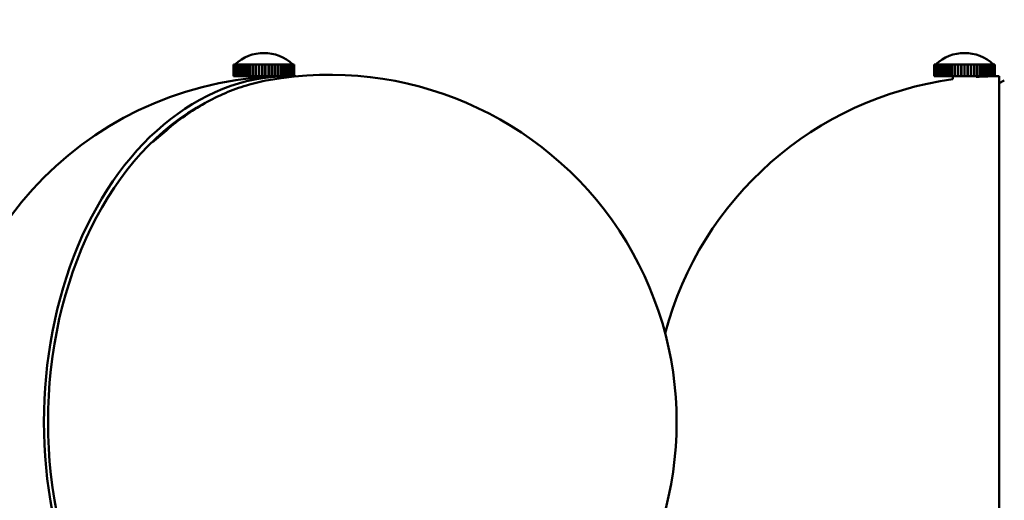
# Model space of a CAD drawing. Header units: millimetres. Extents: x 381 to 3103, y 17 to 2472.
# Tile 11 of 36: x 1121 to 1291, y 706 to 789. Entities that reach past the tile are written whole.
import ezdxf

# ---------------------------------------------------------------- set-up
doc = ezdxf.new("R2010")
doc.units = ezdxf.units.MM
doc.header["$LTSCALE"] = 12
doc.layers.add('Widoczne (ISO)', color=7, linetype='Continuous', lineweight=50)
doc.layers.add('Wymiar (ISO)', color=7, linetype='Continuous', lineweight=18)
doc.styles.add('Tekst notatki (ISO)', font='tahoma.ttf')
doc.dimstyles.new('Domyślne (ISO)', dxfattribs={"dimscale": 12, "dimtxt": 3, "dimasz": 3, "dimexe": 3.175, "dimexo": 0, "dimgap": 0.762, "dimtad": 1, "dimdec": 1, "dimlfac": 0.03937, "dimrnd": 1e-08, "dimzin": 0, "dimdsep": 46, "dimtxsty": 'Tekst notatki (ISO)', "dimblk": 'Filled-1', "dimcen": 0.09, "dimdle": 10, "dimse1": 1, "dimse2": 1, "dimclrd": 256, "dimclre": 256, "dimclrt": 256, "dimadec": 0, "dimazin": 0, "dimtfac": 0.666667, "dimtmove": 0, "dimatfit": 3, "dimfxl": 1, "dimtolj": 1, "dimlwd": 15, "dimlwe": 15, "dimarcsym": 0})

# ---------------------------------------------------------------- blocks, each defined once
blk = doc.blocks.new('Filled-1')
at = {"color": 0}
for p, q in [((0, 0), (-1, 0.25)), ((-1, 0.25), (-1, -0.25)), ((-1, 0), (0, 0)), ((-1, -0.25), (0, 0))]:
    blk.add_line(p, q, dxfattribs=at)
at = {"color": 0, "flags": 128}
blk.add_lwpolyline([(-1, -0.25), (0, 0), (-1, 0.25), (-1, -0.25)], dxfattribs=at)
at = {"color": 0}
blk.add_solid([(-1, -0.25), (0, 0), (-1, 0.25), (-1, -0.25)], dxfattribs=at)
blk = doc.blocks.new('*D9')
at = {"layer": 'Defpoints', "color": 0, "transparency": 16777216}
for p in [(925.71, 1346.51), (1573.16, 1346.51), (870.71, 230.38)]:
    blk.add_point(p, dxfattribs=at)
at = {"layer": 'Wymiar (ISO)', "lineweight": 15, "transparency": 16777216}
blk.add_line((1573.16, 266.38), (1573.16, 1310.51), dxfattribs=at)
at = {"layer": 'Wymiar (ISO)', "lineweight": 15, "transparency": 16777216, "xscale": 36, "yscale": 36, "zscale": 36}
for p, rotation in [((1573.16, 1346.51), 90), ((1573.16, 230.38), 270)]:
    blk.add_blockref('Filled-1', p, dxfattribs=dict(at, rotation=rotation))
at = {"layer": 'Wymiar (ISO)', "lineweight": 18, "transparency": 16777216, "insert": (1465.84, 689.34), "char_height": 36, "attachment_point": 1, "rotation": 90, "style": 'Tekst notatki (ISO)'}
blk.add_mtext('\\A1;43.9\\P1116 mm', dxfattribs=at)
blk = doc.blocks.new('*D10')
at = {"layer": 'Defpoints', "color": 0, "transparency": 16777216}
for p in [(925.71, 1496.51), (1573.16, 1496.51), (870.71, 230.38)]:
    blk.add_point(p, dxfattribs=at)
at = {"layer": 'Wymiar (ISO)', "lineweight": 15, "transparency": 16777216}
for p, q in [((1573.16, 1496.51), (1573.16, 1749)), ((1573.16, 266.38), (1573.16, 1460.51))]:
    blk.add_line(p, q, dxfattribs=at)
at = {"layer": 'Wymiar (ISO)', "lineweight": 15, "transparency": 16777216, "xscale": 36, "yscale": 36, "zscale": 36}
for p, rotation in [((1573.16, 1496.51), 90), ((1573.16, 230.38), 270)]:
    blk.add_blockref('Filled-1', p, dxfattribs=dict(at, rotation=rotation))
at = {"layer": 'Wymiar (ISO)', "lineweight": 18, "transparency": 16777216, "insert": (1465.7, 1541.65), "char_height": 36, "attachment_point": 1, "rotation": 90, "style": 'Tekst notatki (ISO)'}
blk.add_mtext('\\A1;49.8\\P1266 mm', dxfattribs=at)
blk = doc.blocks.new('*D11')
at = {"layer": 'Defpoints', "color": 0, "transparency": 16777216}
for p in [(925.71, 1796.51), (1573.16, 1796.51), (870.71, 230.38)]:
    blk.add_point(p, dxfattribs=at)
at = {"layer": 'Wymiar (ISO)', "lineweight": 15, "transparency": 16777216}
for p, q in [((1573.16, 1796.51), (1573.16, 2049)), ((1573.16, 266.38), (1573.16, 1760.51))]:
    blk.add_line(p, q, dxfattribs=at)
at = {"layer": 'Wymiar (ISO)', "lineweight": 15, "transparency": 16777216, "xscale": 36, "yscale": 36, "zscale": 36}
for p, rotation in [((1573.16, 1796.51), 90), ((1573.16, 230.38), 270)]:
    blk.add_blockref('Filled-1', p, dxfattribs=dict(at, rotation=rotation))
at = {"layer": 'Wymiar (ISO)', "lineweight": 18, "transparency": 16777216, "insert": (1465.92, 1841.65), "char_height": 36, "attachment_point": 1, "rotation": 90, "style": 'Tekst notatki (ISO)'}
blk.add_mtext('\\A1;61.7\\P1566 mm', dxfattribs=at)
blk = doc.blocks.new('*D12')
at = {"layer": 'Defpoints', "color": 0, "transparency": 16777216}
for p in [(925.71, 2246.01), (1573.16, 2246.01), (870.71, 230.38)]:
    blk.add_point(p, dxfattribs=at)
at = {"layer": 'Wymiar (ISO)', "lineweight": 15, "transparency": 16777216}
blk.add_line((1573.16, 266.38), (1573.16, 2210.01), dxfattribs=at)
at = {"layer": 'Wymiar (ISO)', "lineweight": 15, "transparency": 16777216, "xscale": 36, "yscale": 36, "zscale": 36}
for p, rotation in [((1573.16, 2246.01), 90), ((1573.16, 230.38), 270)]:
    blk.add_blockref('Filled-1', p, dxfattribs=dict(at, rotation=rotation))
at = {"layer": 'Wymiar (ISO)', "lineweight": 18, "transparency": 16777216, "insert": (1465.79, 2138.24), "char_height": 36, "attachment_point": 1, "rotation": 90, "style": 'Tekst notatki (ISO)'}
blk.add_mtext('\\A1;79.4\\P2016 mm', dxfattribs=at)

msp = doc.modelspace()

# ---------------------------------------------------------------- linework, layer by layer
at = {"layer": 'Widoczne (ISO)'}
for p, q in [((1157.7, 781.47), (1157.7, 781.47)), ((1157.7, 779.47), (1157.7, 781.47)), ((1157.7, 781.47), (1157.7, 779.47)), ((1157.75, 781.47), (1157.7, 781.47)), ((1157.76, 781.47), (1157.75, 781.47)), ((1157.75, 779.47), (1157.75, 781.47)), ((1157.76, 781.47), (1157.76, 779.47)), ((1157.86, 781.47), (1157.76, 781.47)), ((1157.88, 781.47), (1157.86, 781.47)), ((1157.86, 779.47), (1157.86, 781.47)), ((1157.88, 781.47), (1157.88, 779.47)), ((1158.03, 781.47), (1157.88, 781.47)), ((1158.05, 781.47), (1158.03, 781.47)), ((1158.03, 779.47), (1158.03, 781.47)), ((1158.05, 781.47), (1158.05, 779.47)), ((1158.25, 781.47), (1158.05, 781.47)), ((1158.27, 781.47), (1158.25, 781.47)), ((1158.25, 779.47), (1158.25, 781.47)), ((1158.27, 781.47), (1158.27, 779.47)), ((1158.52, 781.47), (1158.27, 781.47)), ((1158.55, 781.47), (1158.52, 781.47)), ((1158.52, 779.47), (1158.52, 781.47)), ((1158.55, 781.47), (1158.55, 779.47)), ((1158.84, 781.47), (1158.55, 781.47)), ((1158.88, 781.47), (1158.84, 781.47)), ((1158.84, 779.47), (1158.84, 781.47)), ((1158.88, 781.47), (1158.88, 779.47)), ((1159.21, 781.47), (1158.88, 781.47)), ((1159.25, 781.47), (1159.21, 781.47)), ((1159.21, 779.47), (1159.21, 781.47)), ((1159.25, 781.47), (1159.25, 779.47)), ((1159.62, 781.47), (1159.25, 781.47)), ((1159.66, 781.47), (1159.62, 781.47)), ((1159.62, 779.47), (1159.62, 781.47)), ((1159.66, 781.47), (1159.66, 779.47)), ((1160.06, 781.47), (1159.66, 781.47)), ((1160.1, 781.47), (1160.06, 781.47)), ((1160.06, 779.47), (1160.06, 781.47)), ((1160.1, 781.47), (1160.1, 779.47)), ((1160.54, 781.47), (1160.1, 781.47)), ((1160.58, 781.47), (1160.54, 781.47)), ((1160.54, 779.47), (1160.54, 781.47)), ((1160.58, 781.47), (1160.58, 779.47)), ((1161.04, 781.47), (1160.58, 781.47)), ((1161.08, 781.47), (1161.04, 781.47)), ((1161.04, 779.47), (1161.04, 781.47)), ((1161.08, 781.47), (1161.08, 779.47)), ((1161.56, 781.47), (1161.08, 781.47)), ((1161.61, 781.47), (1161.56, 781.47)), ((1161.56, 779.47), (1161.56, 781.47)), ((1161.61, 781.47), (1161.61, 779.47)), ((1162.1, 781.47), (1161.61, 781.47)), ((1162.15, 781.47), (1162.1, 781.47)), ((1162.1, 779.47), (1162.1, 781.47)), ((1162.15, 781.47), (1162.15, 779.47)), ((1162.64, 781.47), (1162.15, 781.47)), ((1162.67, 781.47), (1162.64, 781.47)), ((1162.64, 779.47), (1162.64, 781.47)), ((1162.67, 779.47), (1162.67, 781.47)), ((1162.67, 781.47), (1162.69, 781.47)), ((1162.69, 781.47), (1162.69, 779.47)), ((1163.19, 781.47), (1162.69, 781.47)), ((1163.19, 779.47), (1163.19, 781.47)), ((1163.19, 781.47), (1163.19, 781.47)), ((1163.19, 779.47), (1163.19, 781.47)), ((1163.19, 781.47), (1163.22, 781.47)), ((1163.22, 781.47), (1163.22, 779.47)), ((1163.22, 781.47), (1163.24, 781.47)), ((1163.24, 781.47), (1163.24, 779.47)), ((1163.74, 781.47), (1163.24, 781.47)), ((1163.74, 779.47), (1163.74, 781.47)), ((1163.74, 781.47), (1163.79, 781.47)), ((1163.79, 781.47), (1163.79, 779.47)), ((1164.28, 781.47), (1163.79, 781.47)), ((1164.28, 779.47), (1164.28, 781.47)), ((1164.28, 781.47), (1164.33, 781.47)), ((1164.33, 781.47), (1164.33, 779.47)), ((1164.8, 781.47), (1164.33, 781.47)), ((1164.8, 779.47), (1164.8, 781.47)), ((1164.8, 781.47), (1164.85, 781.47)), ((1164.85, 781.47), (1164.85, 779.47)), ((1165.31, 781.47), (1164.85, 781.47)), ((1165.31, 779.47), (1165.31, 781.47)), ((1165.31, 781.47), (1165.35, 781.47)), ((1165.35, 781.47), (1165.35, 779.47)), ((1165.79, 781.47), (1165.35, 781.47)), ((1165.79, 779.47), (1165.79, 781.47)), ((1165.79, 781.47), (1165.83, 781.47)), ((1165.83, 781.47), (1165.83, 779.47)), ((1166.23, 781.47), (1165.83, 781.47)), ((1166.23, 779.47), (1166.23, 781.47)), ((1166.23, 781.47), (1166.27, 781.47)), ((1166.27, 781.47), (1166.27, 779.47)), ((1166.64, 781.47), (1166.27, 781.47)), ((1166.64, 779.47), (1166.64, 781.47)), ((1166.64, 781.47), (1166.68, 781.47)), ((1166.68, 781.47), (1166.68, 779.47)), ((1167.01, 781.47), (1166.68, 781.47)), ((1167.01, 779.47), (1167.01, 781.47)), ((1167.01, 781.47), (1167.05, 781.47)), ((1167.05, 781.47), (1167.05, 779.47)), ((1167.34, 781.47), (1167.05, 781.47)), ((1167.34, 779.47), (1167.34, 781.47)), ((1167.34, 781.47), (1167.37, 781.47)), ((1167.37, 781.47), (1167.37, 779.47)), ((1167.62, 781.47), (1167.37, 781.47)), ((1167.62, 779.47), (1167.62, 781.47)), ((1167.62, 781.47), (1167.64, 781.47)), ((1167.64, 781.47), (1167.64, 779.47)), ((1167.84, 781.47), (1167.64, 781.47)), ((1167.84, 779.47), (1167.84, 781.47)), ((1167.84, 781.47), (1167.86, 781.47)), ((1167.86, 781.47), (1167.86, 779.47)), ((1168.02, 781.47), (1167.86, 781.47)), ((1168.02, 779.47), (1168.02, 781.47)), ((1168.02, 781.47), (1168.03, 781.47)), ((1168.03, 781.47), (1168.03, 779.47)), ((1168.14, 781.47), (1168.03, 781.47)), ((1168.14, 779.47), (1168.14, 781.47)), ((1168.14, 781.47), (1168.14, 779.47)), ((1168.14, 781.47), (1168.14, 781.47)), ((1168.2, 781.47), (1168.14, 781.47)), ((1168.2, 779.47), (1168.2, 781.47)), ((1168.2, 779.47), (1168.2, 781.47)), ((1168.2, 781.47), (1168.2, 779.47)), ((1168.2, 781.47), (1168.2, 781.47)), ((1168.2, 781.47), (1168.2, 781.47)), ((1278.74, 781.47), (1278.74, 779.47)), ((1278.77, 781.47), (1278.74, 781.47)), ((1278.77, 781.47), (1278.77, 781.47)), ((1278.77, 779.47), (1278.77, 781.47)), ((1278.77, 781.47), (1278.77, 779.47)), ((1278.85, 781.47), (1278.77, 781.47)), ((1278.86, 781.47), (1278.85, 781.47)), ((1278.85, 779.47), (1278.85, 781.47)), ((1278.86, 781.47), (1278.86, 779.47)), ((1278.99, 781.47), (1278.86, 781.47)), ((1279.01, 781.47), (1278.99, 781.47)), ((1278.99, 779.47), (1278.99, 781.47)), ((1279.01, 781.47), (1279.01, 779.47)), ((1279.18, 781.47), (1279.01, 781.47)), ((1279.2, 781.47), (1279.18, 781.47)), ((1279.18, 779.47), (1279.18, 781.47)), ((1279.2, 781.47), (1279.2, 779.47)), ((1279.43, 781.47), (1279.2, 781.47)), ((1279.46, 781.47), (1279.43, 781.47)), ((1279.43, 779.47), (1279.43, 781.47)), ((1279.46, 781.47), (1279.46, 779.47)), ((1279.73, 781.47), (1279.46, 781.47)), ((1279.76, 781.47), (1279.73, 781.47)), ((1279.73, 779.47), (1279.73, 781.47)), ((1279.76, 781.47), (1279.76, 779.47)), ((1280.07, 781.47), (1279.76, 781.47)), ((1280.11, 781.47), (1280.07, 781.47)), ((1280.07, 779.47), (1280.07, 781.47)), ((1280.11, 781.47), (1280.11, 779.47)), ((1280.46, 781.47), (1280.11, 781.47)), ((1280.5, 781.47), (1280.46, 781.47)), ((1280.46, 779.47), (1280.46, 781.47)), ((1280.5, 781.47), (1280.5, 779.47)), ((1280.88, 781.47), (1280.5, 781.47)), ((1280.92, 781.47), (1280.88, 781.47)), ((1280.88, 779.47), (1280.88, 781.47)), ((1280.92, 781.47), (1280.92, 779.47)), ((1281.34, 781.47), (1280.92, 781.47)), ((1281.39, 781.47), (1281.34, 781.47)), ((1281.34, 779.47), (1281.34, 781.47)), ((1281.39, 781.47), (1281.39, 779.47)), ((1281.83, 781.47), (1281.39, 781.47)), ((1281.88, 781.47), (1281.83, 781.47)), ((1281.83, 779.47), (1281.83, 781.47)), ((1281.88, 781.47), (1281.88, 779.47)), ((1282.34, 781.47), (1281.88, 781.47)), ((1282.39, 781.47), (1282.34, 781.47)), ((1282.34, 779.47), (1282.34, 781.47)), ((1282.39, 781.47), (1282.39, 779.47)), ((1282.87, 781.47), (1282.39, 781.47)), ((1282.92, 781.47), (1282.87, 781.47)), ((1282.87, 779.47), (1282.87, 781.47)), ((1282.92, 781.47), (1282.92, 779.47)), ((1283.42, 781.47), (1282.92, 781.47)), ((1283.46, 781.47), (1283.42, 781.47)), ((1283.42, 779.47), (1283.42, 781.47)), ((1283.46, 779.47), (1283.46, 781.47)), ((1283.46, 781.47), (1283.47, 781.47)), ((1283.47, 781.47), (1283.47, 779.47)), ((1283.97, 781.47), (1283.47, 781.47)), ((1283.98, 781.47), (1283.97, 781.47)), ((1283.97, 779.47), (1283.97, 781.47)), ((1283.98, 779.47), (1283.98, 781.47)), ((1283.98, 781.47), (1284, 781.47)), ((1284, 781.47), (1284, 779.47)), ((1284, 781.47), (1284.02, 781.47)), ((1284.02, 781.47), (1284.02, 779.47)), ((1284.52, 781.47), (1284.02, 781.47)), ((1284.52, 779.47), (1284.52, 781.47)), ((1284.52, 781.47), (1284.53, 781.47)), ((1284.53, 781.47), (1284.53, 779.47)), ((1284.53, 781.47), (1284.57, 781.47)), ((1284.57, 781.47), (1284.57, 779.47)), ((1285.06, 781.47), (1284.57, 781.47)), ((1285.06, 781.47), (1285.11, 781.47)), ((1285.06, 779.47), (1285.06, 781.47)), ((1285.11, 781.47), (1285.11, 779.47)), ((1285.59, 781.47), (1285.11, 781.47)), ((1285.59, 779.47), (1285.59, 781.47)), ((1285.59, 781.47), (1285.64, 781.47)), ((1285.64, 781.47), (1285.64, 779.47)), ((1286.11, 781.47), (1285.64, 781.47)), ((1286.11, 779.47), (1286.11, 781.47)), ((1286.11, 781.47), (1286.15, 781.47)), ((1286.15, 781.47), (1286.15, 779.47)), ((1286.6, 781.47), (1286.15, 781.47)), ((1286.6, 779.47), (1286.6, 781.47)), ((1286.6, 781.47), (1286.64, 781.47)), ((1286.64, 781.47), (1286.64, 779.47)), ((1287.06, 781.47), (1286.64, 781.47)), ((1287.06, 779.47), (1287.06, 781.47)), ((1287.06, 781.47), (1287.1, 781.47)), ((1287.1, 781.47), (1287.1, 779.47)), ((1287.49, 781.47), (1287.1, 781.47)), ((1287.49, 779.47), (1287.49, 781.47)), ((1287.49, 781.47), (1287.53, 781.47)), ((1287.53, 781.47), (1287.53, 779.47)), ((1287.88, 781.47), (1287.53, 781.47)), ((1287.88, 779.47), (1287.88, 781.47)), ((1287.88, 781.47), (1287.92, 781.47)), ((1287.92, 781.47), (1287.92, 779.47)), ((1288.23, 781.47), (1287.92, 781.47)), ((1288.23, 779.47), (1288.23, 781.47)), ((1288.23, 781.47), (1288.26, 781.47)), ((1288.26, 781.47), (1288.26, 779.47)), ((1288.53, 781.47), (1288.26, 781.47)), ((1288.53, 779.47), (1288.53, 781.47)), ((1288.53, 781.47), (1288.56, 781.47)), ((1288.56, 781.47), (1288.56, 779.47)), ((1288.79, 781.47), (1288.56, 781.47)), ((1288.79, 779.47), (1288.79, 781.47)), ((1288.79, 781.47), (1288.81, 781.47)), ((1288.81, 781.47), (1288.81, 779.47)), ((1288.99, 781.47), (1288.81, 781.47)), ((1288.99, 779.47), (1288.99, 781.47)), ((1288.99, 781.47), (1289, 781.47)), ((1289, 781.47), (1289, 779.47)), ((1289.13, 781.47), (1289, 781.47)), ((1289.13, 779.47), (1289.13, 781.47)), ((1289.13, 781.47), (1289.14, 781.47)), ((1289.14, 781.47), (1289.14, 779.47)), ((1289.22, 781.47), (1289.14, 781.47)), ((1289.22, 779.47), (1289.22, 781.47)), ((1289.22, 781.47), (1289.23, 781.47)), ((1289.23, 781.47), (1289.23, 779.47)), ((1289.25, 781.47), (1289.23, 781.47)), ((1289.25, 779.47), (1289.25, 781.47)), ((1289.25, 781.47), (1289.25, 779.47)), ((1289.25, 781.47), (1289.25, 781.47)), ((1157.7, 779.47), (1157.7, 779.47)), ((1157.7, 779.47), (1157.75, 779.47)), ((1157.76, 779.47), (1157.75, 779.47)), ((1157.76, 779.47), (1157.86, 779.47)), ((1157.88, 779.47), (1157.86, 779.47)), ((1157.88, 779.47), (1158.03, 779.47)), ((1158.05, 779.47), (1158.03, 779.47)), ((1158.05, 779.47), (1158.25, 779.47)), ((1158.27, 779.47), (1158.25, 779.47)), ((1158.27, 779.47), (1158.52, 779.47)), ((1158.55, 779.47), (1158.52, 779.47)), ((1158.55, 779.47), (1158.84, 779.47)), ((1158.88, 779.47), (1158.84, 779.47)), ((1158.88, 779.47), (1159.21, 779.47)), ((1159.25, 779.47), (1159.21, 779.47)), ((1159.25, 779.47), (1159.62, 779.47)), ((1159.66, 779.47), (1159.62, 779.47)), ((1159.66, 779.47), (1160.06, 779.47)), ((1160.1, 779.47), (1160.06, 779.47)), ((1160.1, 779.47), (1160.54, 779.47)), ((1160.58, 779.47), (1160.54, 779.47)), ((1160.58, 779.47), (1161.04, 779.47)), ((1160.95, 779.47), (1160.95, 779.14)), ((1161.08, 779.47), (1161.04, 779.47)), ((1161.08, 779.47), (1161.56, 779.47)), ((1161.61, 779.47), (1161.56, 779.47)), ((1161.61, 779.47), (1162.1, 779.47)), ((1162.15, 779.47), (1162.1, 779.47)), ((1162.15, 779.47), (1162.64, 779.47)), ((1162.67, 779.47), (1162.64, 779.47)), ((1162.67, 779.47), (1162.69, 779.47)), ((1162.69, 779.47), (1163.19, 779.47)), ((1163.19, 779.47), (1163.19, 779.47)), ((1163.19, 779.47), (1163.22, 779.47)), ((1163.22, 779.47), (1163.24, 779.47)), ((1163.24, 779.47), (1163.74, 779.47)), ((1163.74, 779.47), (1163.79, 779.47)), ((1163.79, 779.47), (1164.28, 779.47)), ((1164.28, 779.47), (1164.33, 779.47)), ((1164.33, 779.47), (1164.8, 779.47)), ((1164.8, 779.47), (1164.85, 779.47)), ((1164.85, 779.47), (1165.31, 779.47)), ((1164.95, 779.47), (1164.95, 779.42)), ((1165.31, 779.47), (1165.35, 779.47)), ((1165.35, 779.47), (1165.79, 779.47)), ((1165.79, 779.47), (1165.83, 779.47)), ((1165.83, 779.47), (1166.23, 779.47)), ((1166.23, 779.47), (1166.27, 779.47)), ((1166.27, 779.47), (1166.64, 779.47)), ((1166.64, 779.47), (1166.68, 779.47)), ((1166.68, 779.47), (1167.01, 779.47)), ((1167.01, 779.47), (1167.05, 779.47)), ((1167.05, 779.47), (1167.34, 779.47)), ((1167.34, 779.47), (1167.37, 779.47)), ((1167.37, 779.47), (1167.62, 779.47)), ((1167.62, 779.47), (1167.64, 779.47)), ((1167.64, 779.47), (1167.84, 779.47)), ((1167.84, 779.47), (1167.86, 779.47)), ((1167.86, 779.47), (1168.02, 779.47)), ((1168.02, 779.47), (1168.03, 779.47)), ((1168.03, 779.47), (1168.14, 779.47)), ((1168.14, 779.47), (1168.2, 779.47)), ((1168.14, 779.47), (1168.14, 779.47)), ((1168.2, 779.47), (1168.2, 779.47)), ((1168.2, 779.47), (1168.2, 779.47)), ((1278.74, 779.47), (1278.77, 779.47)), ((1278.77, 779.47), (1278.77, 779.47)), ((1278.77, 779.47), (1278.85, 779.47)), ((1278.86, 779.47), (1278.85, 779.47)), ((1278.86, 779.47), (1278.99, 779.47)), ((1279.01, 779.47), (1278.99, 779.47)), ((1279.01, 779.47), (1279.18, 779.47)), ((1279.2, 779.47), (1279.18, 779.47)), ((1279.2, 779.47), (1279.43, 779.47)), ((1279.46, 779.47), (1279.43, 779.47)), ((1279.46, 779.47), (1279.73, 779.47)), ((1279.76, 779.47), (1279.73, 779.47)), ((1279.76, 779.47), (1280.07, 779.47)), ((1280.11, 779.47), (1280.07, 779.47)), ((1280.11, 779.47), (1280.46, 779.47)), ((1280.5, 779.47), (1280.46, 779.47)), ((1280.5, 779.47), (1280.88, 779.47)), ((1280.92, 779.47), (1280.88, 779.47)), ((1280.92, 779.47), (1281.34, 779.47)), ((1281.39, 779.47), (1281.34, 779.47)), ((1281.39, 779.47), (1281.83, 779.47)), ((1281.88, 779.47), (1281.83, 779.47)), ((1281.88, 779.47), (1282.34, 779.47)), ((1282, 779.47), (1282, 778.93)), ((1282.39, 779.47), (1282.34, 779.47)), ((1282.39, 779.47), (1282.87, 779.47)), ((1282.92, 779.47), (1282.87, 779.47)), ((1282.92, 779.47), (1283.42, 779.47)), ((1283.46, 779.47), (1283.42, 779.47)), ((1283.46, 779.47), (1283.47, 779.47)), ((1283.47, 779.47), (1283.97, 779.47)), ((1283.98, 779.47), (1283.97, 779.47)), ((1283.98, 779.47), (1284, 779.47)), ((1284, 779.47), (1284.02, 779.47)), ((1284.02, 779.47), (1284.52, 779.47)), ((1284.52, 779.47), (1284.53, 779.47)), ((1284.53, 779.47), (1284.57, 779.47)), ((1284.57, 779.47), (1285.06, 779.47)), ((1285.06, 779.47), (1285.11, 779.47)), ((1285.11, 779.47), (1285.59, 779.47)), ((1285.59, 779.47), (1285.64, 779.47)), ((1285.64, 779.47), (1286.11, 779.47)), ((1286, 779.47), (1286, 779.33)), ((1286.11, 779.47), (1286.15, 779.47)), ((1286.15, 779.47), (1286.6, 779.47)), ((1286.6, 779.47), (1286.64, 779.47)), ((1286.64, 779.47), (1287.06, 779.47)), ((1287.06, 779.47), (1287.1, 779.47)), ((1287.1, 779.47), (1287.49, 779.47)), ((1287.49, 779.47), (1287.53, 779.47)), ((1287.53, 779.47), (1287.88, 779.47)), ((1287.88, 779.47), (1287.92, 779.47)), ((1287.92, 779.47), (1288.23, 779.47)), ((1288.23, 779.47), (1288.26, 779.47)), ((1288.26, 779.47), (1288.53, 779.47)), ((1288.53, 779.47), (1288.56, 779.47)), ((1288.56, 779.47), (1288.79, 779.47)), ((1288.79, 779.47), (1288.81, 779.47)), ((1288.81, 779.47), (1288.99, 779.47)), ((1288.99, 779.47), (1289, 779.47)), ((1289, 779.47), (1289.13, 779.47)), ((1289.13, 779.47), (1289.14, 779.47)), ((1289.14, 779.47), (1289.22, 779.47)), ((1289.22, 779.47), (1289.23, 779.47)), ((1289.23, 779.47), (1289.25, 779.47)), ((1289.25, 779.47), (1289.25, 779.47)), ((1290, 659.97), (1290, 779.47)), ((1290, 778.27), (1290.87, 778.73)), ((1143.67, 768.02), (1146.09, 770.1))]:
    msp.add_line(p, q, dxfattribs=at)
for centre, radius, start, end in [((1162.95, 776.22), 7.25, 46.3972, 133.6028), ((1284, 776.22), 7.25, 46.3972, 133.6028), ((1167.19, 719.72), 59.75, 90, 270), ((1174.26, 719.72), 60, 259.8987, 100.1013), ((1290, 719.72), 59.75, 90, 93.8386), ((1290, 719.72), 59.75, 97.6945, 165.0904)]:
    msp.add_arc(centre, radius, start, end, dxfattribs=at)
for major_axis, start_param, end_param in [((0, 59.75), 6.252428, 9.455535), ((0, -58.75), 3.49463, 5.930148)]:
    msp.add_ellipse((1167.19, 719.72), major_axis=major_axis, ratio=0.707107, start_param=start_param, end_param=end_param, dxfattribs=at)
msp.add_open_spline([(1146.09, 770.1), (1147.14, 771.01), (1148.21, 771.85), (1150.43, 773.41), (1151.57, 774.13), (1153.89, 775.44), (1155.08, 776.03), (1157.49, 777.06), (1158.72, 777.51), (1161.21, 778.26), (1162.47, 778.56), (1163.74, 778.79)], degree=3, knots=[4.1650218, 4.1650218, 4.1650218, 4.1650218, 4.2494329, 4.2494329, 4.3338439, 4.3338439, 4.418255, 4.418255, 4.502666, 4.502666, 4.5870771, 4.5870771, 4.5870771, 4.5870771], dxfattribs=at)

# ---------------------------------------------------------------- dimensions: what is measured, and where the dimension line sits
at = {"layer": 'Wymiar (ISO)', "lineweight": 18}
for base, p2, text, override, picture, middle in [((1573.16, 2246.01), (925.71, 2246.01), '<>\\P2016 mm', {"dimgap": 0.762, "dimdec": 1, "dimlfac": 0.03937, "dimpost": '\\X', "dimse1": 1, "dimse2": 1, "dimtol": 0, "dimlim": 0, "dimtp": 0, "dimtm": 0, "dimtdec": 2, "dimtofl": 0, "dimatfit": 1, "dimtvp": -0.25}, '*D12', (1573.16, 2238.76)), ((1573.16, 1796.51), (925.71, 1796.51), '<>\\P1566 mm', {"dimgap": 0.762, "dimdec": 1, "dimlfac": 0.03937, "dimpost": '\\X', "dimse1": 1, "dimse2": 1, "dimtol": 0, "dimlim": 0, "dimtp": 0, "dimtm": 0, "dimtdec": 2, "dimtofl": 0, "dimatfit": 2, "dimtvp": -0.25}, '*D11', (1573.16, 1940.75)), ((1573.16, 1496.51), (925.71, 1496.51), '<>\\P1266 mm', {"dimgap": 0.762, "dimdec": 1, "dimlfac": 0.03937, "dimpost": '\\X', "dimse1": 1, "dimse2": 1, "dimtol": 0, "dimlim": 0, "dimtp": 0, "dimtm": 0, "dimtdec": 2, "dimtofl": 0, "dimatfit": 2, "dimtvp": -0.25}, '*D10', (1573.16, 1640.75)), ((1573.16, 1346.51), (925.71, 1346.51), '<>\\P1116 mm', {"dimgap": 0.762, "dimdec": 1, "dimlfac": 0.03937, "dimpost": '\\X', "dimse1": 1, "dimse2": 1, "dimtol": 0, "dimlim": 0, "dimtp": 0, "dimtm": 0, "dimtdec": 2, "dimtofl": 0, "dimatfit": 1, "dimtvp": -0.25}, '*D9', (1573.16, 788.45))]:
    dim = msp.add_linear_dim(base=base, p1=(870.71, 230.38), p2=p2, angle=270, text=text, dimstyle='Domyślne (ISO)', override=override, dxfattribs=at)
    dim.commit()
    dim.dimension.update_dxf_attribs({"geometry": picture, "text_midpoint": middle, "dimtype": 160})

doc.saveas('drawing.dxf')
